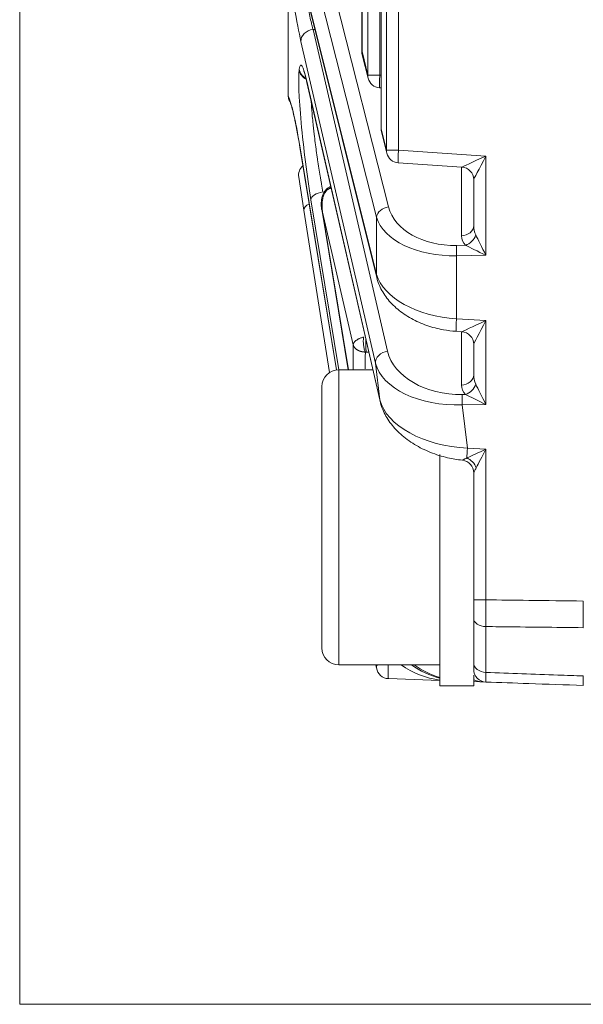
# Model space of a CAD drawing. Header units: millimetres. Extents: x 4 to 836, y 5 to 589.
# Tile 29 of 96: x 454 to 467, y 167 to 190. Entities that reach past the tile are written whole.
import ezdxf

# ---------------------------------------------------------------- set-up
doc = ezdxf.new("R2010")
doc.units = ezdxf.units.MM
doc.layers.add('1', color=7, linetype='Continuous', true_color=0xffffff)

msp = doc.modelspace()

# ---------------------------------------------------------------- linework, layer by layer
at = {"layer": '1', "color": 251, "linetype": 'Continuous', "lineweight": 18}
for q in [(453.895, 233.883), (584.912, 166.77)]:
    msp.add_line((453.895, 166.77), q, dxfattribs=at)
at = {"layer": '1', "color": 27, "linetype": 'Continuous', "lineweight": 13}
for p, q in [((462.597, 187.036), (462.597, 213.616)), ((462.882, 213.616), (462.882, 187.036)), ((462.47, 213.106), (462.47, 187.547)), ((462.153, 188.817), (462.153, 211.836)), ((462.438, 211.836), (462.438, 188.817)), ((462.014, 211.277), (462.014, 189.376)), ((461.1, 191.753), (462.643, 185.69)), ((462.358, 185.444), (460.815, 191.507)), ((460.659, 190.908), (462.358, 184.09)), ((460.896, 189.901), (460.852, 189.9)), ((460.852, 189.9), (462.619, 182.265)), ((462.333, 181.983), (460.565, 189.619)), ((462.009, 189.376), (462.014, 189.376)), ((462.014, 189.376), (462.153, 188.817)), ((460.523, 188.943), (460.526, 188.96)), ((462.438, 188.817), (462.153, 188.817)), ((462.438, 188.817), (462.465, 188.815)), ((460.704, 188.671), (462.438, 181.112)), ((462.465, 187.547), (462.47, 187.547)), ((462.47, 187.547), (462.597, 187.036)), ((460.543, 187.108), (461.41, 181.823)), ((462.882, 187.036), (462.597, 187.036)), ((462.882, 187.036), (464.951, 186.897)), ((464.951, 186.897), (464.951, 184.543)), ((464.372, 185.005), (464.372, 186.636)), ((461.467, 181.826), (460.801, 185.862)), ((461.077, 185.563), (461.69, 181.826)), ((461.806, 182.416), (461.077, 185.563)), ((462.358, 184.09), (462.358, 185.444)), ((464.258, 184.776), (464.469, 184.78)), ((464.951, 184.543), (464.258, 184.53)), ((464.258, 184.53), (464.258, 183.038)), ((464.258, 183.038), (464.951, 182.992)), ((464.951, 182.992), (464.951, 181.003)), ((464.372, 181.464), (464.372, 182.731)), ((462.175, 182.245), (462.112, 182.247)), ((462.438, 181.112), (462.333, 181.983)), ((464.391, 181.238), (464.469, 181.24)), ((464.951, 181.003), (464.391, 180.993)), ((464.391, 180.993), (464.514, 179.969)), ((464.514, 179.969), (464.951, 179.94)), ((464.951, 179.94), (464.951, 176.368)), ((464.662, 176.368), (464.951, 176.368)), ((464.951, 175.733), (464.951, 174.644))]:
    msp.add_line(p, q, dxfattribs=at)
at = {"layer": '1', "color": 27, "linetype": 'Continuous', "lineweight": 18}
for p, q in [((462.465, 213.106), (462.465, 187.547)), ((462.009, 211.277), (462.009, 189.376)), ((460.262, 188.337), (460.262, 191.465)), ((460.664, 190.835), (462.362, 184.018)), ((462.018, 189.303), (462.158, 188.744)), ((460.709, 188.64), (462.442, 181.081)), ((462.429, 188.517), (462.465, 188.515)), ((462.474, 187.474), (462.601, 186.964)), ((460.544, 187.095), (461.409, 181.823)), ((462.872, 186.737), (464.382, 186.636)), ((460.636, 185.614), (460.513, 186.395)), ((464.662, 185.25), (464.662, 186.337)), ((461.275, 186.172), (461.267, 186.172)), ((461.246, 181.763), (460.636, 185.614)), ((461.071, 185.59), (461.689, 181.826)), ((464.248, 182.739), (464.382, 182.73)), ((464.662, 181.71), (464.662, 182.431)), ((464.662, 176.368), (464.662, 179.382)), ((464.662, 174.876), (464.662, 175.923)), ((462.357, 174.75), (462.345, 174.826)), ((463.862, 174.454), (462.643, 174.497)), ((464.951, 174.416), (464.662, 174.426))]:
    msp.add_line(p, q, dxfattribs=at)
at = {"layer": '1', "color": 9, "linetype": 'Continuous', "lineweight": 18}
for p, q in [((462.271, 181.826), (461.462, 181.826)), ((461.062, 175.226), (461.062, 181.426)), ((463.862, 179.815), (463.862, 174.326)), ((461.462, 174.826), (463.862, 174.826)), ((464.662, 174.576), (464.662, 174.326)), ((463.862, 174.326), (464.662, 174.326))]:
    msp.add_line(p, q, dxfattribs=at)
at = {"layer": '1', "color": 9, "linetype": 'Continuous', "lineweight": 13}
msp.add_line((461.462, 181.826), (461.462, 174.826), dxfattribs=at)
at = {"layer": '1', "color": 27, "linetype": 'Continuous', "lineweight": 18}
for centre, start, end in [((462.309, 189.376), 180, 193.9902), ((462.449, 188.817), 193.9902, 266.1622), ((462.765, 187.547), 180, 193.9902), ((462.892, 187.036), 193.9902, 266.1622), ((460.809, 186.442), 130.603, 189), ((462.653, 174.797), 189, 268), ((464.962, 174.716), 180, 268)]:
    msp.add_arc(centre, 0.3, start, end, dxfattribs=at)
at = {"layer": '1', "color": 9, "linetype": 'Continuous', "lineweight": 18}
for centre, start, end in [((461.462, 181.426), 90, 180), ((461.462, 175.226), 180, 270)]:
    msp.add_arc(centre, 0.4, start, end, dxfattribs=at)
at = {"layer": '1', "color": 27, "linetype": 'Continuous', "lineweight": 13}
for centre, major_axis, ratio, start_param, end_param in [((460.433, 191.622), (0.294, -2.437), 0.07629, 4.76483, 5.667726), ((460.862, 189.655), (-0.292, -0.068), 0.814729, 4.561187, 6.150663), ((462.309, 189.376), (0.291, 0.073), 0.807933, 2.84247, 3.141605), ((460.817, 186.945), (0.255, -2.114), 0.07629, 2.516904, 3.440104), ((460.815, 186.928), (0.255, -2.114), 0.07629, 3.440104, 5.23176), ((460.82, 188.978), (0.298, -0.037), 0.952361, 3.395541, 4.367375), ((460.823, 188.995), (0.298, -0.037), 0.952361, 3.395541, 4.334998), ((462.449, 188.817), (0.291, 0.073), 0.807933, 2.84247, 3.141605), ((462.449, 188.817), (0.02, 0.299), 0.034821, 1.573132, 3.141564), ((460.524, 185.901), (0.294, -2.434), 0.07629, 2.080215, 2.984242), ((462.765, 187.547), (0.291, 0.073), 0.807933, 2.84247, 3.141605), ((462.892, 187.036), (0.291, 0.073), 0.807933, 2.84247, 3.141605), ((462.892, 187.036), (0.02, 0.299), 0.034821, 1.573132, 3.141564), ((464.962, 186.897), (0.58, 0.262), 0.006775, 1.585799, 3.121689), ((464.962, 186.897), (0.3, 0.561), 0.014514, 1.578553, 3.114443), ((461.098, 185.897), (0.296, 0.049), 0.499258, 1.523831, 3.053051), ((460.933, 185.661), (0.296, 0.047), 0.49948, 2.102706, 3.141593), ((462.653, 185.444), (0.291, 0.074), 0.813543, 1.401864, 2.838348), ((464.317, 185.968), (1.697, 0.141), 0.697728, 3.258033, 4.61939), ((464.327, 185.723), (1.999, 0.112), 0.59397, 3.282845, 4.644202), ((464.362, 185.25), (-0.3, 0), 0.819152, 1.605703, 3.141593), ((464.962, 185.276), (0.037, 0.42), 0.708755, 1.693447, 2.27004), ((464.972, 185.03), (0.599, 0.05), 0.697728, 3.083501, 3.660093), ((464.459, 185.025), (-0.216, -0.209), 0.73027, 0.995596, 2.217599), ((464.962, 184.543), (0.3, -0.589), 0.014114, 3.745908, 4.705205), ((464.268, 184.53), (-0.005, 0.3), 0.034894, 0.610865, 1.570162), ((464.962, 184.543), (0.594, -0.289), 0.006933, 3.738848, 4.698144), ((462.653, 184.09), (-0.291, -0.073), 0.807933, 5.984063, 6.28376), ((464.327, 184.226), (1.999, -0.112), 0.59397, 3.349406, 4.710763), ((464.268, 183.038), (-0.02, -0.299), 0.034821, 4.714725, 6.283157), ((464.962, 182.992), (0.58, 0.262), 0.006775, 1.585799, 3.121689), ((464.962, 182.992), (0.3, 0.561), 0.014514, 1.578553, 3.114443), ((462.461, 178.31), (0.557, -4.616), 0.07629, 3.607449, 3.837332), ((462.63, 182.019), (-0.292, -0.068), 0.814729, 4.561187, 6.150663), ((464.307, 182.428), (1.709, -0.053), 0.695555, 3.323342, 4.782788), ((464.317, 182.182), (2.006, 0.036), 0.593553, 3.278719, 4.738165), ((464.362, 181.71), (-0.3, 0), 0.819152, 1.605703, 3.141593), ((464.962, 181.736), (0.037, 0.42), 0.708755, 1.693447, 2.27004), ((464.972, 181.49), (0.599, 0.05), 0.697728, 3.083501, 3.660093), ((464.459, 181.485), (-0.216, -0.209), 0.73027, 0.995596, 2.217599), ((464.962, 181.003), (0.3, -0.589), 0.014114, 3.745908, 4.705205), ((464.44, 181.166), (2.021, -0.189), 0.586057, 3.344159, 4.803605), ((464.401, 180.993), (0.005, -0.3), 0.034894, 3.752458, 4.711755), ((464.962, 181.003), (0.594, -0.289), 0.006933, 3.738848, 4.698144), ((464.524, 179.969), (-0.02, -0.299), 0.034821, 4.714725, 5.612778), ((464.962, 179.94), (0.58, 0.262), 0.006775, 1.585799, 2.483852), ((464.962, 179.94), (0.3, 0.561), 0.014514, 1.578553, 2.476606), ((464.48, 179.501), (-0.21, 0.214), 0.694121, 4.115681, 5.242855), ((464.962, 175.923), (-0.3, 0), 0.635892, 0, 1.53589), ((462.653, 174.797), (0.296, 0.047), 0.49948, 2.642104, 3.141593), ((462.653, 174.797), (0.01, 0.3), 0.060338, 1.473746, 3.141592), ((464.382, 176.437), (1.523, -1.366), 0.962139, 4.826616, 5.162589), ((464.962, 174.876), (-0.3, 0), 0.771778, 0, 1.53589), ((464.962, 174.716), (0.582, -0.02), 0.515554, 4.188457, 4.712389)]:
    msp.add_ellipse(centre, major_axis=major_axis, ratio=ratio, start_param=start_param, end_param=end_param, dxfattribs=at)
at = {"layer": '1', "color": 27, "linetype": 'Continuous', "lineweight": 18}
for centre, major_axis, ratio, start_param, end_param in [((461.001, 188.707), (-0.292, -0.067), 0.809428, 6.152337, 6.283204), ((460.84, 187.143), (-0.296, -0.049), 0.49073, 6.195138, 6.2832), ((464.362, 186.337), (-0.3, 0), 0.999468, 3.141593, 4.644309), ((464.362, 182.431), (-0.3, 0), 0.999468, 3.141593, 4.644309), ((462.735, 181.148), (-0.292, -0.067), 0.809428, 6.152337, 6.283204), ((464.362, 179.382), (0.3, 0), 0.999357, 0, 1.462124), ((464.113, 176.447), (2, 0), 1, 4.086059, 4.586222), ((464.308, 176.44), (1.42, -1.464), 0.962555, 4.898063, 5.268953)]:
    msp.add_ellipse(centre, major_axis=major_axis, ratio=ratio, start_param=start_param, end_param=end_param, dxfattribs=at)
at = {"layer": '1', "color": 27, "linetype": 'Continuous', "lineweight": 13}
for points, knots in [([(460.551, 191.509), (460.563, 191.429), (460.574, 191.35), (460.592, 191.232), (460.601, 191.174), (460.611, 191.115), (460.617, 191.077), (460.62, 191.057), (460.636, 190.961), (460.661, 190.812), (460.687, 190.669), (460.703, 190.582), (460.706, 190.565), (460.713, 190.531), (460.716, 190.514), (460.726, 190.463), (460.732, 190.431), (460.752, 190.334), (460.777, 190.211), (460.802, 190.1), (460.821, 190.022), (460.827, 189.996), (460.84, 189.947), (460.846, 189.923), (460.852, 189.9)], [0, 0, 0, 0, 0.125, 0.125, 0.1875, 0.21875, 0.21875, 0.25, 0.25, 0.375, 0.5, 0.5, 0.53125, 0.53125, 0.5625, 0.5625, 0.625, 0.625, 0.75, 0.875, 0.875, 0.9375, 0.9375, 1, 1, 1, 1]), ([(460.808, 188.205), (460.81, 188.182), (460.811, 188.158), (460.814, 188.107), (460.817, 188.067), (460.82, 188.026), (460.822, 187.998), (460.823, 187.984), (460.829, 187.913), (460.834, 187.854), (460.845, 187.734), (460.851, 187.672), (460.861, 187.577), (460.866, 187.529), (460.872, 187.48), (460.876, 187.448), (460.878, 187.431), (460.887, 187.349), (460.895, 187.282), (460.912, 187.149), (460.921, 187.082), (460.935, 186.981), (460.942, 186.93), (460.949, 186.879), (460.954, 186.846), (460.957, 186.829), (460.969, 186.744), (460.989, 186.611), (461.01, 186.481), (461.027, 186.385), (461.032, 186.353), (461.043, 186.29), (461.048, 186.259), (461.065, 186.166), (461.076, 186.106), (461.088, 186.047)], [0, 0, 0, 0, 0.041311, 0.041311, 0.084888, 0.106676, 0.106676, 0.128464, 0.128464, 0.215618, 0.215618, 0.302771, 0.302771, 0.346348, 0.368137, 0.368137, 0.389925, 0.389925, 0.477079, 0.477079, 0.564232, 0.564232, 0.607809, 0.629597, 0.629597, 0.651386, 0.651386, 0.738539, 0.825693, 0.825693, 0.86927, 0.86927, 0.912846, 0.912846, 1, 1, 1, 1]), ([(461.281, 186.139), (461.277, 186.138), (461.27, 186.137), (461.258, 186.134), (461.246, 186.13), (461.235, 186.125), (461.224, 186.119), (461.213, 186.113), (461.202, 186.105), (461.191, 186.097), (461.181, 186.088), (461.171, 186.077), (461.162, 186.066), (461.153, 186.054), (461.14, 186.036), (461.124, 186.009), (461.108, 185.973), (461.093, 185.932), (461.08, 185.879), (461.068, 185.809), (461.065, 185.752), (461.065, 185.717), (461.065, 185.707), (461.065, 185.698), (461.065, 185.687), (461.066, 185.676), (461.066, 185.665), (461.067, 185.652), (461.068, 185.639), (461.069, 185.625), (461.071, 185.611), (461.073, 185.595), (461.075, 185.58), (461.076, 185.569), (461.077, 185.563)], [0, 0, 0, 0, 0.016583, 0.033309, 0.050266, 0.067541, 0.085213, 0.103359, 0.122048, 0.141344, 0.161305, 0.181983, 0.203425, 0.225675, 0.248769, 0.303084, 0.363054, 0.428893, 0.500764, 0.615559, 0.751442, 0.76424, 0.778091, 0.792995, 0.808954, 0.825966, 0.844031, 0.863151, 0.883324, 0.904552, 0.926833, 0.950168, 0.974557, 1, 1, 1, 1]), ([(461.281, 186.139), (461.279, 186.144), (461.276, 186.149), (461.272, 186.157), (461.269, 186.161), (461.267, 186.163), (461.267, 186.163)], [0, 0, 0, 0, 0.499938, 0.499938, 0.999875, 1, 1, 1, 1]), ([(462.055, 182.602), (462.041, 182.599), (462.029, 182.596), (462.006, 182.589), (461.995, 182.585), (461.974, 182.578), (461.964, 182.574), (461.95, 182.567), (461.945, 182.565), (461.936, 182.561), (461.932, 182.558), (461.92, 182.553), (461.914, 182.549), (461.901, 182.541), (461.894, 182.537), (461.882, 182.529), (461.876, 182.524), (461.866, 182.516), (461.86, 182.511), (461.852, 182.503), (461.848, 182.5), (461.841, 182.492), (461.837, 182.488), (461.831, 182.48), (461.828, 182.476), (461.823, 182.468), (461.82, 182.464), (461.816, 182.456), (461.815, 182.453), (461.812, 182.445), (461.81, 182.441), (461.808, 182.434), (461.807, 182.43), (461.806, 182.423), (461.806, 182.419), (461.806, 182.416)], [0, 0, 0, 0, 0.08036, 0.08036, 0.160719, 0.160719, 0.241079, 0.241079, 0.281259, 0.281259, 0.321438, 0.321438, 0.383882, 0.383882, 0.446325, 0.446325, 0.508769, 0.508769, 0.571213, 0.571213, 0.626146, 0.626146, 0.681079, 0.681079, 0.736013, 0.736013, 0.790946, 0.790946, 0.84321, 0.84321, 0.895473, 0.895473, 0.947737, 0.947737, 1, 1, 1, 1]), ([(462.095, 182.247), (462.09, 182.255), (462.085, 182.264), (462.076, 182.287), (462.072, 182.3), (462.06, 182.344), (462.054, 182.378), (462.046, 182.448), (462.044, 182.484), (462.046, 182.55), (462.049, 182.58), (462.055, 182.602)], [0, 0, 0, 0, 0.125, 0.125, 0.25, 0.25, 0.5, 0.5, 0.75, 0.75, 1, 1, 1, 1]), ([(462.107, 182.541), (462.107, 182.54), (462.107, 182.538), (462.107, 182.534), (462.107, 182.527), (462.107, 182.521), (462.106, 182.515), (462.106, 182.508), (462.106, 182.502), (462.106, 182.496), (462.106, 182.489), (462.106, 182.483), (462.105, 182.476), (462.105, 182.47), (462.105, 182.463), (462.105, 182.457), (462.105, 182.45), (462.105, 182.444), (462.105, 182.436), (462.105, 182.426), (462.105, 182.414), (462.105, 182.402), (462.105, 182.389), (462.105, 182.377), (462.106, 182.365), (462.106, 182.353), (462.106, 182.342), (462.106, 182.33), (462.107, 182.319), (462.107, 182.308), (462.108, 182.298), (462.109, 182.288), (462.109, 182.278), (462.11, 182.269), (462.111, 182.261), (462.111, 182.254), (462.112, 182.249), (462.112, 182.247)], [0, 0, 0, 0, 0.002206, 0.022568, 0.042788, 0.062865, 0.082799, 0.102591, 0.122241, 0.141748, 0.161114, 0.180337, 0.199419, 0.218359, 0.237158, 0.255815, 0.274331, 0.292706, 0.31094, 0.345602, 0.380686, 0.416191, 0.45212, 0.488471, 0.525247, 0.562449, 0.600077, 0.638132, 0.676616, 0.715528, 0.75487, 0.794643, 0.834848, 0.875485, 0.916556, 0.95806, 1, 1, 1, 1]), ([(462.095, 182.247), (462.092, 182.247), (462.086, 182.247), (462.078, 182.247), (462.069, 182.248), (462.061, 182.249), (462.052, 182.249), (462.044, 182.25), (462.035, 182.252), (462.027, 182.253), (462.018, 182.254), (462.01, 182.256), (462.001, 182.258), (461.993, 182.26), (461.984, 182.262), (461.976, 182.265), (461.968, 182.268), (461.96, 182.27), (461.952, 182.274), (461.944, 182.277), (461.936, 182.28), (461.928, 182.284), (461.92, 182.288), (461.913, 182.291), (461.905, 182.296), (461.895, 182.302), (461.881, 182.311), (461.865, 182.323), (461.85, 182.338), (461.84, 182.349), (461.833, 182.358), (461.83, 182.363), (461.826, 182.369), (461.821, 182.376), (461.817, 182.384), (461.813, 182.394), (461.809, 182.404), (461.807, 182.412), (461.806, 182.416)], [0, 0, 0, 0, 0.018893, 0.03793, 0.057112, 0.076446, 0.095933, 0.115578, 0.135385, 0.155358, 0.175498, 0.195811, 0.2163, 0.236968, 0.257818, 0.278853, 0.300078, 0.321494, 0.343106, 0.364917, 0.386929, 0.409146, 0.431571, 0.454207, 0.477057, 0.500125, 0.5558, 0.615985, 0.680721, 0.750046, 0.766942, 0.787927, 0.813004, 0.842179, 0.875459, 0.91285, 0.954361, 1, 1, 1, 1]), ([(462.095, 182.247), (462.093, 182.2), (462.091, 182.15), (462.09, 182.07), (462.089, 182.042), (462.089, 181.985), (462.089, 181.956), (462.089, 181.899), (462.09, 181.872), (462.09, 181.845)], [0, 0, 0, 0, 0.410931, 0.410931, 0.616396, 0.616396, 0.821862, 0.821862, 1, 1, 1, 1]), ([(462.112, 182.247), (462.111, 182.247), (462.108, 182.247), (462.103, 182.247), (462.099, 182.247), (462.096, 182.247), (462.095, 182.247)], [0, 0, 0, 0, 0.256852, 0.508712, 0.756207, 1, 1, 1, 1]), ([(464.394, 179.68), (464.395, 179.68), (464.396, 179.681), (464.4, 179.683), (464.403, 179.684), (464.409, 179.687), (464.413, 179.689), (464.421, 179.693), (464.426, 179.695), (464.436, 179.7), (464.441, 179.703), (464.452, 179.708), (464.458, 179.711), (464.476, 179.721), (464.488, 179.728), (464.502, 179.735)], [0, 0, 0, 0, 0.125, 0.125, 0.25, 0.25, 0.375, 0.375, 0.5, 0.5, 0.625, 0.625, 0.75, 0.75, 1, 1, 1, 1]), ([(464.721, 179.501), (464.713, 179.486), (464.706, 179.472), (464.692, 179.446), (464.686, 179.434), (464.675, 179.412), (464.67, 179.402), (464.665, 179.391), (464.664, 179.388), (464.662, 179.384), (464.662, 179.382), (464.662, 179.382)], [0, 0, 0, 0, 0.25, 0.25, 0.5, 0.5, 0.75, 0.75, 0.875, 0.875, 1, 1, 1, 1]), ([(464.951, 176.368), (465.289, 176.364), (465.628, 176.36), (466.398, 176.35), (466.83, 176.345), (467.262, 176.339)], [0, 0, 0, 0, 0.439135, 0.439135, 1, 1, 1, 1]), ([(464.951, 176.368), (464.951, 176.31), (464.951, 176.196), (464.951, 176.086), (464.951, 175.977), (464.951, 175.925), (464.951, 175.85), (464.951, 175.826), (464.951, 175.778), (464.951, 175.755), (464.951, 175.733)], [0, 0, 0, 0, 0.25, 0.5, 0.5, 0.75, 0.75, 0.875, 0.875, 1, 1, 1, 1]), ([(467.262, 175.707), (466.595, 175.714), (465.929, 175.722), (465.159, 175.73), (465.055, 175.732), (464.951, 175.733)], [0, 0, 0, 0, 0.86501, 0.86501, 1, 1, 1, 1]), ([(464.951, 174.644), (464.951, 174.608), (464.951, 174.543), (464.951, 174.495), (464.951, 174.456), (464.951, 174.441), (464.951, 174.426), (464.951, 174.423), (464.951, 174.418), (464.951, 174.416), (464.951, 174.416)], [0, 0, 0, 0, 0.25, 0.5, 0.5, 0.75, 0.75, 0.875, 0.875, 1, 1, 1, 1]), ([(464.951, 174.644), (465.521, 174.624), (466.091, 174.603), (466.861, 174.576), (467.061, 174.568), (467.262, 174.561)], [0, 0, 0, 0, 0.739697, 0.739697, 1, 1, 1, 1])]:
    msp.add_open_spline(points, degree=3, knots=knots, dxfattribs=at)
at = {"layer": '1', "color": 27, "linetype": 'Continuous', "lineweight": 18}
for points, knots in [([(460.63, 188.918), (460.63, 188.918), (460.63, 188.917), (460.642, 188.89), (460.671, 188.796), (460.695, 188.698), (460.709, 188.64)], [0, 0, 0, 0, 0.025089, 0.284444, 0.640018, 1, 1, 1, 1]), ([(460.262, 188.337), (460.262, 188.335), (460.262, 188.334), (460.262, 188.33), (460.262, 188.327), (460.262, 188.323), (460.262, 188.32), (460.263, 188.315), (460.263, 188.312), (460.263, 188.309)], [0, 0, 0, 0, 0.25, 0.25, 0.5, 0.5, 0.75, 0.75, 1, 1, 1, 1]), ([(460.308, 188.181), (460.303, 188.19), (460.298, 188.198), (460.289, 188.215), (460.286, 188.224), (460.279, 188.24), (460.276, 188.248), (460.269, 188.274), (460.265, 188.291), (460.263, 188.309)], [0, 0, 0, 0, 0.222546, 0.222546, 0.41691, 0.41691, 0.611273, 0.611273, 1, 1, 1, 1]), ([(460.306, 188.186), (460.306, 188.187), (460.308, 188.18), (460.331, 188.12), (460.369, 187.99), (460.4, 187.853), (460.417, 187.773)], [0, 0, 0, 0, 0.118765, 0.350533, 0.670856, 1, 1, 1, 1]), ([(460.417, 187.773), (460.42, 187.764), (460.441, 187.671), (460.485, 187.442), (460.525, 187.212), (460.544, 187.095)], [0, 0, 0, 0, 0.055086, 0.558978, 1, 1, 1, 1]), ([(461.257, 186.169), (461.251, 186.168), (461.223, 186.158), (461.17, 186.114), (461.113, 186.043), (461.071, 185.956), (461.036, 185.787), (461.043, 185.66), (461.077, 185.563)], [0, 0, 0, 0, 0.022589, 0.111423, 0.251955, 0.387898, 0.510885, 1, 1, 1, 1]), ([(462.362, 184.018), (462.379, 183.952), (462.436, 183.782), (462.591, 183.521), (462.847, 183.257), (463.169, 183.037), (463.538, 182.872), (463.906, 182.775), (464.145, 182.746), (464.248, 182.739)], [0, 0, 0, 0, 0.10046, 0.26652, 0.431787, 0.592992, 0.746959, 0.893521, 1, 1, 1, 1]), ([(462.442, 181.081), (462.458, 181.015), (462.513, 180.841), (462.665, 180.572), (462.919, 180.291), (463.245, 180.05), (463.623, 179.861), (464.012, 179.736), (464.273, 179.694), (464.393, 179.682)], [0, 0, 0, 0, 0.095747, 0.256254, 0.419229, 0.581588, 0.736997, 0.883386, 1, 1, 1, 1]), ([(464.662, 175.923), (464.662, 175.955), (464.662, 176.021), (464.662, 176.094), (464.662, 176.17), (464.662, 176.248), (464.662, 176.328), (464.662, 176.368)], [0, 0, 0, 0, 0.25, 0.5, 0.5, 0.75, 1, 1, 1, 1]), ([(467.262, 176.339), (467.262, 176.282), (467.262, 176.225), (467.262, 176.141), (467.262, 176.113), (467.262, 176.058), (467.262, 176.031), (467.262, 175.949), (467.262, 175.846), (467.262, 175.752), (467.262, 175.707)], [0, 0, 0, 0, 0.25, 0.25, 0.375, 0.375, 0.5, 0.5, 0.75, 1, 1, 1, 1]), ([(464.662, 174.716), (464.662, 174.716), (464.662, 174.723), (464.662, 174.743), (464.662, 174.771), (464.662, 174.805), (464.662, 174.85), (464.662, 174.876)], [0, 0, 0, 0, 0.25, 0.5, 0.5, 0.75, 1, 1, 1, 1]), ([(467.262, 174.561), (467.262, 174.525), (467.262, 174.493), (467.262, 174.451), (467.262, 174.438), (467.262, 174.414), (467.262, 174.403), (467.262, 174.374), (467.262, 174.345), (467.262, 174.336), (467.262, 174.336)], [0, 0, 0, 0, 0.250099, 0.250099, 0.375149, 0.375149, 0.500198, 0.500198, 0.750298, 1, 1, 1, 1]), ([(467.262, 174.336), (466.83, 174.351), (466.398, 174.366), (465.628, 174.393), (465.289, 174.404), (464.951, 174.416)], [0, 0, 0, 0, 0.560865, 0.560865, 1, 1, 1, 1])]:
    msp.add_open_spline(points, degree=3, knots=knots, dxfattribs=at)
for points, degree in [([(461.267, 186.163), (461.263, 186.168), (461.26, 186.17), (461.257, 186.169)], 3), ([(464.662, 179.381), (464.662, 179.382)], 1)]:
    msp.add_open_spline(points, degree=degree, dxfattribs=at)

doc.saveas('drawing.dxf')
